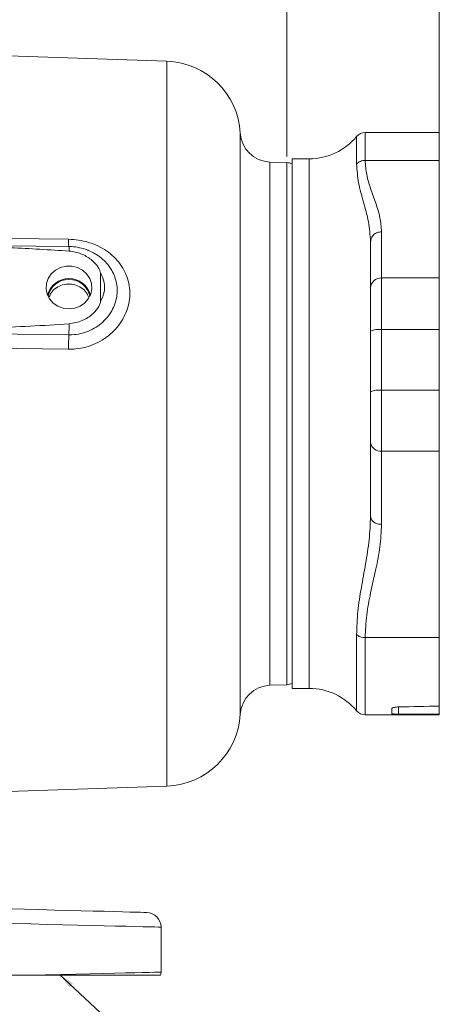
# Model space of a CAD drawing. Header units: inches. Extents: x 0.3 to 33.9, y 0.2 to 21.7.
# Tile 6 of 15: x 11.2 to 14.6, y 5.2 to 13.3. Entities that reach past the tile are written whole.
import ezdxf

# ---------------------------------------------------------------- set-up
doc = ezdxf.new("R2010")
doc.units = ezdxf.units.IN
doc.header["$MEASUREMENT"] = 0
doc.layers.add('SLD-0', color=7, linetype='Continuous', lineweight=15)
doc.styles.add('SLDTEXTSTYLE0', font='TXT', dxfattribs={"width": 0.75})
doc.dimstyles.new('SLDDIMSTYLE0', dxfattribs={"dimtxt": 0.25, "dimasz": 0.13, "dimexe": 0, "dimexo": 0.0625, "dimgap": 0.0625, "dimtad": 0, "dimtih": 1, "dimtoh": 1, "dimrnd": 1e-09, "dimzin": 12, "dimdsep": 46, "dimtxsty": 'SLDTEXTSTYLE0', "dimsah": 1, "dimcen": 0.09, "dimadec": 0, "dimazin": 3, "dimtfac": 1, "dimtofl": 0, "dimtmove": 0, "dimatfit": 3, "dimfxl": 1, "dimfrac": 2, "dimtolj": 1, "dimtzin": 12, "dimarcsym": 0})
doc.dimstyles.new('SLDDIMSTYLE2', dxfattribs={"dimtxt": 0, "dimasz": 0.13, "dimexe": 0, "dimexo": 0.0625, "dimgap": 0, "dimtad": 0, "dimtih": 1, "dimtoh": 1, "dimdec": 0, "dimrnd": 1e-09, "dimzin": 0, "dimdsep": 46, "dimtxsty": 'Standard', "dimsah": 1, "dimcen": 0.09, "dimadec": 0, "dimazin": 0, "dimtfac": 0.13, "dimtdec": 0, "dimtofl": 0, "dimtmove": 0, "dimatfit": 3, "dimfxl": 1, "dimfrac": 2, "dimtolj": 1, "dimtzin": 0, "dimarcsym": 0})

# ---------------------------------------------------------------- blocks, each defined once
blk = doc.blocks.new('_D_8')
at = {"layer": 'SLD-0'}
for p, q in [((13.3825, 12.1594), (13.3825, 14.0317)), ((8.8583, 13.9067), (10.4094, 13.9067)), ((10.5489, 13.9435), (10.4981, 13.9435)), ((10.4981, 13.9435), (10.4981, 13.5467)), ((11.6918, 13.9435), (11.7426, 13.9435)), ((11.7426, 13.9435), (11.7426, 13.5467)), ((13.3825, 13.9067), (11.8313, 13.9067)), ((10.4981, 13.5467), (10.5489, 13.5467)), ((11.7426, 13.5467), (11.6918, 13.5467))]:
    blk.add_line(p, q, dxfattribs=at)
for points in [[(8.8583, 13.9067), (8.9883, 13.8867), (8.9883, 13.9267)], [(13.3825, 13.9067), (13.2525, 13.9267), (13.2525, 13.8867)]]:
    blk.add_solid(points, dxfattribs=at)
at = {"layer": 'SLD-0', "char_height": 0.25, "attachment_point": 1, "style": 'SLDTEXTSTYLE0'}
for s, insert in [('4.52', (10.6955, 14.3166, -0.8581)), ('114.91', (10.6124, 13.8689, -0.8581))]:
    blk.add_mtext(s, dxfattribs=dict(at, insert=insert))
blk = doc.blocks.new('_D_9')
at = {"layer": 'SLD-0'}
for p, q in [((14.6263, 12.1776), (14.6263, 15.0658)), ((8.8583, 14.9408), (11.0313, 14.9408)), ((11.1708, 14.9776), (11.12, 14.9776)), ((11.12, 14.9776), (11.12, 14.5807)), ((12.3137, 14.9776), (12.3645, 14.9776)), ((12.3645, 14.9776), (12.3645, 14.5807)), ((14.6263, 14.9408), (12.4532, 14.9408)), ((11.12, 14.5807), (11.1708, 14.5807)), ((12.3645, 14.5807), (12.3137, 14.5807))]:
    blk.add_line(p, q, dxfattribs=at)
for points in [[(8.8583, 14.9408), (8.9883, 14.9208), (8.9883, 14.9608)], [(14.6263, 14.9408), (14.4963, 14.9608), (14.4963, 14.9208)]]:
    blk.add_solid(points, dxfattribs=at)
at = {"layer": 'SLD-0', "char_height": 0.25, "attachment_point": 1, "style": 'SLDTEXTSTYLE0'}
for s, insert in [('5.77', (11.3175, 15.3506, -0.8581)), ('146.51', (11.2343, 14.903, -0.8581))]:
    blk.add_mtext(s, dxfattribs=dict(at, insert=insert))

msp = doc.modelspace()

# ---------------------------------------------------------------- linework, layer by layer
at = {"color": 7, "linetype": 'Continuous', "lineweight": 15}
for p, q in [((12.4069, 12.9364), (8.8583, 13.0604)), ((14.6263, 12.3554), (14.0218, 12.3554)), ((14.6263, 12.1276), (14.6263, 12.3554)), ((13.5663, 12.1404), (13.4263, 12.1404)), ((13.4263, 12.1404), (13.4263, 10.3073)), ((14.0218, 12.1276), (14.6263, 12.1276)), ((14.6263, 11.1689), (14.6263, 12.1276)), ((13.3825, 12.1094), (13.2453, 12.1142)), ((14.1563, 11.5457), (14.1563, 11.1689)), ((14.0663, 11.0875), (14.0663, 11.4644)), ((11.8651, 11.2081), (11.8651, 10.9745)), ((14.1563, 10.7473), (14.1563, 11.1689)), ((14.1563, 11.1689), (14.6263, 11.1689)), ((14.6263, 10.7473), (14.6263, 11.1689)), ((14.0663, 10.2395), (14.0663, 10.7337)), ((14.1563, 10.2531), (14.1563, 10.7473)), ((14.1563, 10.7473), (14.6263, 10.7473)), ((14.6263, 10.2531), (14.6263, 10.7473)), ((13.4263, 10.3073), (13.4263, 7.8204)), ((14.1563, 9.7568), (14.1563, 10.2531)), ((14.1563, 10.2531), (14.6263, 10.2531)), ((14.6263, 9.7568), (14.6263, 10.2531)), ((14.0663, 9.2249), (14.0663, 9.823)), ((14.6263, 9.7568), (14.1563, 9.7568)), ((14.1563, 9.1587), (14.1563, 9.7568)), ((14.6263, 8.2351), (14.6263, 9.7568)), ((14.0218, 8.2351), (14.6263, 8.2351)), ((14.6263, 7.6764), (14.6263, 8.2351)), ((13.2453, 7.8465), (13.3825, 7.8513)), ((13.4263, 7.8204), (13.5663, 7.8204)), ((14.2388, 7.6163), (14.2388, 7.6564)), ((14.6263, 7.6094), (14.6263, 7.6764)), ((14.0218, 7.6054), (14.6263, 7.6054)), ((14.6263, 7.6054), (14.6263, 7.6094)), ((10.9095, 6.972), (12.4069, 7.0243)), ((12.3583, 5.5073), (12.3583, 5.8735)), ((11.2817, 5.4808), (10.4106, 5.4808))]:
    msp.add_line(p, q, dxfattribs=at)
at = {"color": 8, "linetype": 'Continuous', "lineweight": 15}
for p, q in [((12.4069, 12.9364), (12.4069, 9.9804)), ((13.0044, 12.3505), (13.0044, 7.6102)), ((13.9523, 12.098), (13.9523, 12.3226)), ((14.0218, 12.1276), (14.0218, 12.3554)), ((13.5663, 12.1404), (13.5663, 10.3073)), ((13.2453, 9.9804), (13.2453, 12.1142)), ((13.3825, 12.1094), (13.3825, 9.9804)), ((13.5663, 10.3073), (13.5663, 7.8204)), ((12.4069, 9.9804), (12.4069, 7.0243)), ((13.2453, 7.8465), (13.2453, 9.9804)), ((13.3825, 9.9804), (13.3825, 7.8513)), ((13.9523, 7.6382), (13.9523, 8.2592)), ((14.0218, 7.6054), (14.0218, 8.2351)), ((14.2935, 7.6695), (14.2935, 7.6113))]:
    msp.add_line(p, q, dxfattribs=at)
at = {"color": 7, "linetype": 'Continuous', "lineweight": 15, "flags": 128}
for points in [[(11.6041, 11.4846), (11.3642, 11.4876), (10.4048, 11.5), (8.8583, 11.5199)], [(11.6072, 11.4253), (11.0701, 11.4321), (9.7929, 11.4483)], [(11.6083, 10.917), (11.6547, 10.9225), (11.6982, 10.9385), (11.7361, 10.9642), (11.7659, 10.9979), (11.7859, 11.0374), (11.7946, 11.0804), (11.7917, 11.124), (11.7772, 11.1655), (11.7521, 11.2024), (11.718, 11.2323), (11.677, 11.2534), (11.6317, 11.2642), (11.5849, 11.2642), (11.5395, 11.2534), (11.4985, 11.2323), (11.4644, 11.2024), (11.4393, 11.1655), (11.4249, 11.124), (11.4219, 11.0804), (11.4307, 11.0374), (11.4506, 10.9979), (11.4805, 10.9642), (11.5183, 10.9385), (11.5618, 10.9225), (11.6083, 10.917)], [(10.7318, 10.7155), (10.9716, 10.7125), (11.607, 10.7046)], [(10.7289, 10.598), (10.9688, 10.595), (11.6041, 10.5871)], [(12.2414, 5.9934), (12.2358, 5.9936), (12.219, 5.994), (12.1912, 5.9947), (12.1524, 5.9958), (12.103, 5.997), (12.0432, 5.9986), (11.9733, 6.0004), (11.8939, 6.0025), (11.8053, 6.0048), (11.7081, 6.0074), (11.6028, 6.0101), (11.4902, 6.0131), (11.3708, 6.0162), (11.2455, 6.0195), (11.1148, 6.0229), (10.9797, 6.0265), (10.8409, 6.0301), (10.6992, 6.0338), (10.5555, 6.0376), (10.4106, 6.0414)], [(10.4106, 5.9214), (10.5647, 5.9176), (10.7176, 5.9138), (10.8683, 5.9101), (11.016, 5.9065), (11.1598, 5.903), (11.2988, 5.8995), (11.4321, 5.8963), (11.5591, 5.8931), (11.6789, 5.8902), (11.7909, 5.8874), (11.8943, 5.8849), (11.9885, 5.8826), (12.0731, 5.8805), (12.1474, 5.8787), (12.211, 5.8771), (12.2636, 5.8758), (12.3048, 5.8748), (12.3345, 5.874), (12.3523, 5.8736), (12.3583, 5.8735)], [(12.3583, 5.5073), (12.3522, 5.5071), (12.334, 5.5067), (12.3039, 5.5059), (12.2619, 5.5049), (12.2084, 5.5036), (12.1437, 5.502), (12.0681, 5.5001), (11.9821, 5.498), (11.8863, 5.4956), (11.7813, 5.4931), (11.6675, 5.4903), (11.5459, 5.4873), (11.417, 5.4841), (11.2817, 5.4808)]]:
    msp.add_lwpolyline(points, dxfattribs=at)
at = {"color": 7, "linetype": 'Continuous', "lineweight": 15}
for centre, radius, start, end in [((12.3853, 12.3168), 0.62, 3.11173, 88), ((13.254, 12.364), 0.25, 183.11173, 268), ((13.5663, 12.6404), 0.5, 270, 320.536), ((14.0218, 12.2654), 0.09, 90, 140.536), ((13.3783, 11.9895), 0.12, 66.42182, 88), ((14.1522, 11.083), 0.086, 87.26213, 176.97171), ((11.6083, 10.982), 0.181, 15.26107, 164.73893), ((11.6083, 10.9832), 0.1737, 11.93506, 168.06494), ((9.1104, 10.8206), 2.4992, 357.33879, 359.41525), ((14.3634, 10.5785), 2.7593, 177.38061, 179.82168), ((14.1343, 10.5885), 0.1604, 82.12195, 115.09018), ((14.1343, 10.0942), 0.1604, 82.12186, 115.09021), ((14.1459, 9.8371), 0.0809, 190.02827, 277.35194), ((13.254, 7.5967), 0.25, 92, 176.88827), ((13.3783, 7.9712), 0.12, 272, 293.57818), ((13.5663, 7.3204), 0.5, 39.464, 90), ((14.0218, 7.6954), 0.09, 219.464, 270), ((12.3853, 7.6439), 0.62, 272, 356.88827), ((12.2383, 5.8735), 0.12, 0, 88.5), ((12.2383, 5.5073), 0.12, 347.24259, 0)]:
    msp.add_arc(centre, radius, start, end, dxfattribs=at)
at = {"color": 8, "linetype": 'Continuous', "lineweight": 15}
for centre, radius, start, end in [((11.9275, 11.4692), 0.3238, 177.28459, 187.84466), ((11.4421, 11.396), 0.1676, 357.08879, 10.07211)]:
    msp.add_arc(centre, radius, start, end, dxfattribs=at)
at = {"color": 7, "linetype": 'Continuous', "lineweight": 15}
for major_axis, start_param, end_param in [((27.1464, 0.3622), 4.792289, 4.804593), ((27.1464, -0.3622), 4.794596, 4.8069)]:
    msp.add_ellipse((12.0956, 9.9804), major_axis=major_axis, ratio=0.086466, start_param=start_param, end_param=end_param, dxfattribs=at)
for points, knots in [([(13.9523, 12.098), (13.9568, 12.1023), (13.9659, 12.1111), (13.9831, 12.1204), (14.0019, 12.1265), (14.0152, 12.1272), (14.0218, 12.1276)], [0, 0, 0, 0, 0.250002, 0.499999, 0.749999, 1, 1, 1, 1]), ([(14.1563, 11.5457), (14.1532, 11.5843), (14.1469, 11.6622), (14.1086, 11.7794), (14.0664, 11.8958), (14.03, 12.0121), (14.0245, 12.0889), (14.0218, 12.1276)], [0, 0, 0, 0, 0.197723, 0.399132, 0.606177, 0.801608, 1, 1, 1, 1]), ([(14.0663, 11.4644), (14.062, 11.5185), (14.0533, 11.6279), (14.0078, 11.7882), (13.9634, 11.9466), (13.956, 12.0473), (13.9523, 12.098)], [0, 0, 0, 0, 0.243021, 0.491516, 0.744334, 1, 1, 1, 1]), ([(14.0663, 11.4644), (14.0676, 11.475), (14.0703, 11.4963), (14.0911, 11.5232), (14.1209, 11.5421), (14.1445, 11.5445), (14.1563, 11.5457)], [0, 0, 0, 0, 0.25, 0.5, 0.749999, 1, 1, 1, 1]), ([(11.6095, 11.3875), (11.5297, 11.393), (11.2903, 11.4094), (10.8905, 11.424), (10.27, 11.4416), (9.8092, 11.4477), (9.5085, 11.4518)], [0, 0, 0, 0, 0.114166, 0.342488, 0.570881, 1, 1, 1, 1]), ([(11.6041, 10.5871), (11.6238, 10.5875), (11.6715, 10.5884), (11.746, 10.6028), (11.8249, 10.6306), (11.8975, 10.671), (11.9617, 10.7217), (12.0156, 10.7817), (12.058, 10.8484), (12.0874, 10.9203), (12.1036, 10.9953), (12.1054, 11.0711), (12.0933, 11.146), (12.0669, 11.2172), (12.0276, 11.2831), (11.9763, 11.3414), (11.915, 11.3914), (11.845, 11.4314), (11.7685, 11.461), (11.6874, 11.4801), (11.6319, 11.4831), (11.6041, 11.4846)], [0, 0, 0, 0, 0.038378, 0.09291, 0.14744, 0.201566, 0.255685, 0.308751, 0.361806, 0.414177, 0.466541, 0.51909, 0.571642, 0.624715, 0.677797, 0.731116, 0.784444, 0.838115, 0.891792, 0.945895, 1, 1, 1, 1]), ([(11.7685, 11.3912), (11.7596, 11.3952), (11.7308, 11.408), (11.6786, 11.4192), (11.6332, 11.4263), (11.6094, 11.425), (11.6071, 11.4249)], [0, 0, 0, 0, 0.176564, 0.569417, 0.95957, 1, 1, 1, 1]), ([(11.8651, 11.2081), (11.8634, 11.2153), (11.8565, 11.244), (11.8193, 11.2945), (11.7522, 11.3491), (11.6751, 11.3794), (11.6261, 11.3855), (11.6095, 11.3875)], [0, 0, 0, 0, 0.070467, 0.277117, 0.563291, 0.852377, 1, 1, 1, 1]), ([(11.8651, 11.2081), (11.8716, 11.1957), (11.8909, 11.159), (11.8998, 11.1062), (11.8952, 11.0387), (11.8777, 11.0013), (11.8651, 10.9745)], [0, 0, 0, 0, 0.1693715, 0.5001378, 0.6420923, 1, 1, 1, 1]), ([(11.7696, 11.0097), (11.7637, 11.0236), (11.7506, 11.0543), (11.7101, 11.0904), (11.6577, 11.1147), (11.5992, 11.1216), (11.5418, 11.1107), (11.4924, 11.0828), (11.4579, 11.0465), (11.4489, 11.018), (11.4454, 11.0068)], [0, 0, 0, 0, 0.110539, 0.244207, 0.37784, 0.511323, 0.644808, 0.778602, 0.912691, 1, 1, 1, 1]), ([(14.0663, 10.7337), (14.0663, 10.7706), (14.0663, 10.8455), (14.0663, 10.946), (14.0663, 11.0315), (14.0663, 11.069), (14.0663, 11.0875)], [0, 0, 0, 0, 0.246231, 0.5, 0.753769, 1, 1, 1, 1]), ([(11.6095, 10.7951), (11.6457, 10.8013), (11.7177, 10.8137), (11.8008, 10.8682), (11.8444, 10.9223), (11.8621, 10.9568), (11.8644, 10.9705), (11.8651, 10.9745)], [0, 0, 0, 0, 0.322606, 0.642638, 0.869131, 0.960935, 1, 1, 1, 1]), ([(10.7333, 10.7543), (10.8132, 10.7568), (10.9993, 10.7627), (11.2916, 10.774), (11.5035, 10.7881), (11.6095, 10.7951)], [0, 0, 0, 0, 0.273533, 0.636702, 1, 1, 1, 1]), ([(14.0663, 9.823), (14.0663, 9.8505), (14.0663, 9.9064), (14.0663, 10.0117), (14.0663, 10.1253), (14.0663, 10.2018), (14.0663, 10.2395)], [0, 0, 0, 0, 0.246231, 0.5, 0.753769, 1, 1, 1, 1]), ([(13.9523, 8.2592), (13.9545, 8.3223), (13.959, 8.4487), (13.9901, 8.6418), (14.0255, 8.8362), (14.058, 9.0303), (14.0636, 9.1606), (14.0663, 9.2249)], [0, 0, 0, 0, 0.202581, 0.405697, 0.607088, 0.806435, 1, 1, 1, 1]), ([(14.0218, 8.2351), (14.0244, 8.2965), (14.0297, 8.4184), (14.0669, 8.605), (14.109, 8.7897), (14.147, 8.9758), (14.1532, 9.0975), (14.1563, 9.1587)], [0, 0, 0, 0, 0.198243, 0.39366, 0.607163, 0.802266, 1, 1, 1, 1]), ([(14.1563, 9.1587), (14.1445, 9.1597), (14.1209, 9.1617), (14.0911, 9.177), (14.0703, 9.1989), (14.0676, 9.2162), (14.0663, 9.2249)], [0, 0, 0, 0, 0.250001, 0.5, 0.750001, 1, 1, 1, 1]), ([(13.9523, 8.2592), (13.9568, 8.2557), (13.9659, 8.2485), (13.9831, 8.241), (14.0019, 8.236), (14.0152, 8.2354), (14.0218, 8.2351)], [0, 0, 0, 0, 0.250002, 0.5, 0.749999, 1, 1, 1, 1]), ([(14.2388, 7.6564), (14.2394, 7.6578), (14.2408, 7.6607), (14.2512, 7.6646), (14.2664, 7.6677), (14.2816, 7.6692), (14.2909, 7.6694), (14.2935, 7.6695)], [0, 0, 0, 0, 0.227844, 0.455684, 0.683524, 0.910931, 1, 1, 1, 1]), ([(14.2935, 7.6113), (14.2869, 7.6114), (14.2736, 7.6116), (14.2566, 7.6125), (14.2444, 7.6138), (14.2393, 7.6152), (14.2389, 7.6161), (14.2388, 7.6163)], [0, 0, 0, 0, 0.226673, 0.453325, 0.680423, 0.908112, 1, 1, 1, 1]), ([(12.3553, 5.4808), (12.3526, 5.4808), (12.3473, 5.4808), (12.3051, 5.4808), (12.2412, 5.4808), (12.1532, 5.4808), (12.0419, 5.4808), (11.9095, 5.4808), (11.7421, 5.4808), (11.5357, 5.4808), (11.3664, 5.4808), (11.2817, 5.4808)], [0, 0, 0, 0, 0.110362, 0.213754, 0.317476, 0.420866, 0.524226, 0.627917, 0.731274, 0.865638, 1, 1, 1, 1])]:
    msp.add_open_spline(points, degree=3, knots=knots, dxfattribs=at)
at = {"color": 8, "linetype": 'Continuous', "lineweight": 15}
msp.add_open_spline([(11.607, 10.7046), (11.6097, 10.7045), (11.6357, 10.7044), (11.6852, 10.7092), (11.7528, 10.7273), (11.8157, 10.7568), (11.872, 10.796), (11.9198, 10.844), (11.9576, 10.8982), (11.9841, 10.9569), (11.9983, 11.0137), (12.0039, 11.0889), (11.9875, 11.1809), (11.9297, 11.2827), (11.8529, 11.349), (11.7958, 11.3825), (11.7718, 11.3906), (11.7687, 11.3917)], degree=3, knots=[0, 0, 0, 0, 0.0076653, 0.0741564, 0.1406465, 0.2066853, 0.2727216, 0.3382138, 0.4036974, 0.4667279, 0.5297505, 0.5794592, 0.6951189, 0.8094187, 0.9275968, 0.9905662, 1, 1, 1, 1], dxfattribs=at)

# ---------------------------------------------------------------- dimensions: what is measured, and where the dimension line sits
at = {"layer": 'SLD-0'}
for base, p2, picture, middle in [((13.3825, 13.9067), (13.3825, 12.1094), '_D_8', (11.1204, 13.9067)), ((14.6263, 14.9408), (14.6263, 12.1276), '_D_9', (11.7423, 14.9408))]:
    dim = msp.add_linear_dim(base=base, p1=(8.8583, 16.2639), p2=p2, dimstyle='SLDDIMSTYLE0', dxfattribs=at)
    dim.commit()
    dim.dimension.update_dxf_attribs({"geometry": picture, "text_midpoint": middle, "dimtype": 160})

# ---------------------------------------------------------------- leaders
msp.add_leader([(11.532, 5.4869), (12.6666, 4.4299), (12.9166, 4.4299)], dimstyle='SLDDIMSTYLE2', dxfattribs=at)

doc.saveas('drawing.dxf')
